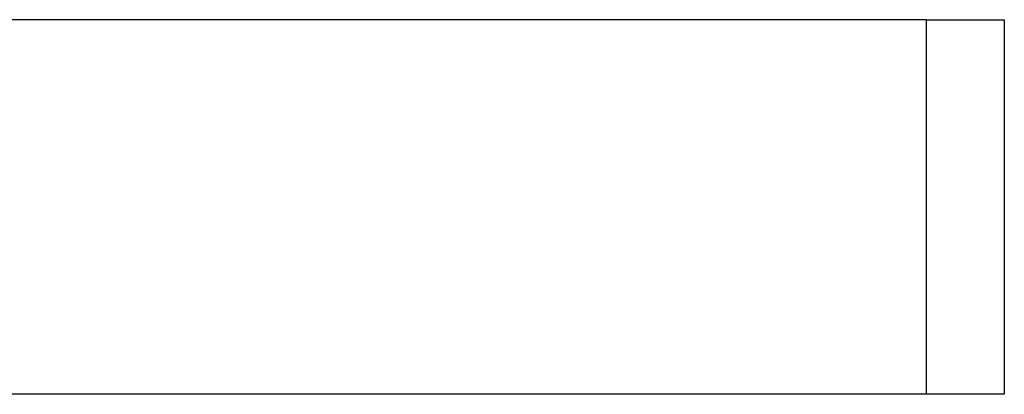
# Model space of a CAD drawing. Header units: millimetres. Extents: x 0 to 420, y 0 to 297.
# Tile 20 of 58: x 104.88 to 108.48, y 188.1 to 189.47. Entities that reach past the tile are written whole.
import ezdxf

# ---------------------------------------------------------------- set-up
doc = ezdxf.new("R2010")
doc.units = ezdxf.units.MM

msp = doc.modelspace()

# ---------------------------------------------------------------- linework, layer by layer
at = {"color": 7, "linetype": 'Continuous', "lineweight": 25}
for p, q in [((108.191, 189.4694), (98.5129, 189.4694)), ((108.191, 188.103), (108.191, 189.4694)), ((108.191, 189.4694), (108.4757, 189.4694)), ((108.4757, 189.4694), (108.4757, 188.103)), ((108.191, 188.103), (98.5129, 188.103)), ((108.4757, 188.103), (108.191, 188.103))]:
    msp.add_line(p, q, dxfattribs=at)

doc.saveas('drawing.dxf')
